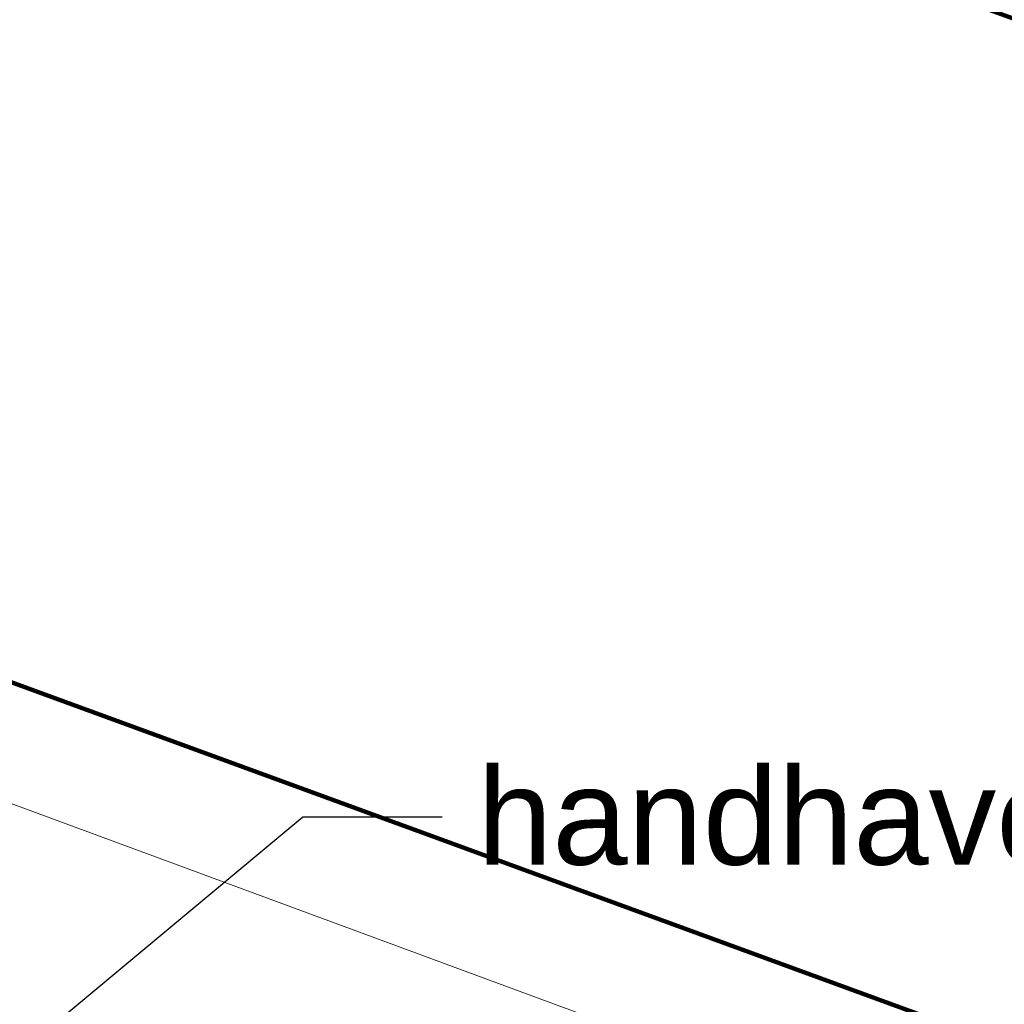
# Model space of a CAD drawing. Header units: metres. Extents: x 154038 to 155227, y 461678 to 462519.
# Tile 120 of 256: x 154555 to 154568, y 462273 to 462285. Entities that reach past the tile are written whole.
import ezdxf
from ezdxf import colors
from ezdxf.entities.mleader import LeaderData, LeaderLine
from ezdxf.math import Vec2, Vec3

# ---------------------------------------------------------------- set-up
doc = ezdxf.new("R2010")
doc.units = ezdxf.units.M
doc.layers.add('B-WE-GR-BEPLANTING_CULTUUR_HEESTERS-G', color=82, linetype='Continuous', lineweight=18)
doc.layers.add('B-WE-OG-BEBOUWING-GV', color=2, linetype='Continuous', lineweight=100)
doc.layers.add('N-WE-VH-VERHARDING_STRAATBAKSTEEN_Rijbaan-KV_DF-V', color=7, linetype='Continuous', lineweight=18, true_color=0xb33d26)
doc.layers.add('X-XX-AL-HULP-T', color=7, linetype='Continuous')
doc.styles.add('maatvoering', font='arial.ttf')

# ---------------------------------------------------------------- blocks, each defined once
blk = doc.blocks.new('_Dot')
at = {"color": 0, "linetype": 'ByBlock', "lineweight": -2}
blk.add_line((-0.5, 0), (-1, 0), dxfattribs=at)
at = {"color": 0, "linetype": 'ByBlock', "const_width": 0.5}
blk.add_lwpolyline([(-0.25, 0, 1), (0.25, 0, 1)], format="xyb", close=True, dxfattribs=at)

msp = doc.modelspace()

# ---------------------------------------------------------------- hatches: boundary and pattern name
at = {"layer": 'N-WE-VH-VERHARDING_STRAATBAKSTEEN_Rijbaan-KV_DF-V'}
h = msp.add_hatch(color=256, dxfattribs=at)
h.dxf.hatch_style = 1
edge = h.paths.add_edge_path()
edge.add_line((154346.3655189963, 462123.4474894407), (154339.6690574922, 462103.1804047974))
edge.add_line((154339.6690574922, 462103.1804047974), (154331.5193567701, 462083.4356807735))
edge.add_line((154331.5193567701, 462083.4356807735), (154321.8864262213, 462064.3270959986))
edge.add_line((154321.8864262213, 462064.3270959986), (154319.064452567, 462059.5558212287))
edge.add_line((154319.064452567, 462059.5558212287), (154316.2103360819, 462061.243890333))
edge.add_arc((154313.6649621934, 462056.9402788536), 4.999999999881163, 59.39777921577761, 149.4251789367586)
edge.add_line((154309.3601339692, 462059.4835943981), (154295.4018813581, 462035.8577883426))
edge.add_arc((154299.7067095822, 462033.3144727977), 4.999999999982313, 149.425178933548, 239.2784399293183)
edge.add_line((154297.1523773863, 462029.0161723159), (154310.3450331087, 462021.1762305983))
edge.add_arc((154317.2452423, 462033.549449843), 14.16719595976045, 240.8527758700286, 248.9522969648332)
edge.add_line((154312.1571632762, 462020.327464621), (154334.4042784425, 462011.1510402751))
edge.add_arc((154336.3108423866, 462015.7732706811), 4.999999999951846, 247.5849764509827, 256.0899883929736)
edge.add_line((154335.1088540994, 462010.9198982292), (154350.5998025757, 462007.0834033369))
edge.add_arc((154349.3978142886, 462002.2300308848), 5.000000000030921, 59.37977109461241, 76.0899883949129, ccw=False)
edge.add_line((154351.944540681, 462006.5328421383), (154352.6260687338, 462006.1294627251))
edge.add_arc((154355.1727951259, 462010.4322739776), 4.999999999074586, 239.3797710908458, 256.0899883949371)
edge.add_line((154353.9708068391, 462005.5789015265), (154356.9781779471, 462004.8340984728))
edge.add_line((154356.9781779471, 462004.8340984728), (154367.5271780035, 462002.1693614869))
edge.add_line((154367.5271780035, 462002.1693614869), (154370.594703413, 462001.3944872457))
edge.add_arc((154371.8192663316, 462006.2422130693), 5.000000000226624, 255.8233322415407, 334.7988763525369)
edge.add_line((154376.3433598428, 462004.1132278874), (154378.3551998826, 462008.3883879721))
edge.add_arc((154373.8311063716, 462010.5173731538), 5.000000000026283, 334.7988763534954, 345.8749618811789)
edge.add_line((154378.6799336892, 462009.2971790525), (154401.6515090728, 462100.5820018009))
edge.add_line((154401.6515090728, 462100.5820018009), (154406.9852191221, 462099.2397882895))
edge.add_line((154406.9852191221, 462099.2397882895), (154397.3315953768, 462060.8780600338))
edge.add_line((154397.3315953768, 462060.8780600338), (154396.6527595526, 462061.0488872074))
edge.add_line((154396.6527595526, 462061.0488872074), (154394.6715745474, 462053.1760217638))
edge.add_line((154394.6715745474, 462053.1760217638), (154395.3511736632, 462053.0050023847))
edge.add_line((154395.3511736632, 462053.0050023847), (154390.2256132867, 462032.6401919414))
edge.add_line((154390.2256132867, 462032.6401919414), (154389.5467596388, 462032.8109482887))
edge.add_line((154389.5467596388, 462032.8109482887), (154388.7372010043, 462029.5939109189))
edge.add_line((154388.7372010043, 462029.5939109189), (154389.4156288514, 462029.4214625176))
edge.add_line((154389.4156288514, 462029.4214625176), (154383.7651946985, 462006.9676746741))
edge.add_line((154383.7651946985, 462006.9676746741), (154376.807218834, 461992.1819759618))
edge.add_arc((154381.331312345, 461990.0529907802), 4.999999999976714, 154.7988763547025, 166.0156035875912)
edge.add_line((154376.4795044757, 461991.2612789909), (154371.1051861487, 461969.68365288))
edge.add_line((154371.1051861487, 461969.68365288), (154363.8723419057, 461953.1420104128))
edge.add_arc((154368.4536651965, 461951.1389210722), 5.000088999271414, 156.3836358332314, 248.3411709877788)
edge.add_line((154366.60823727, 461946.491848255), (154366.6592998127, 461946.4715747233))
edge.add_line((154366.6592998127, 461946.4715747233), (154352.2416857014, 461952.1958481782))
edge.add_arc((154354.0386536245, 461956.8622859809), 5.000473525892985, 248.939130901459, 336.380420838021)
edge.add_line((154358.6202168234, 461954.8587855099), (154365.8806715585, 461971.4635736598))
edge.add_line((154365.8806715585, 461971.4635736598), (154371.1315098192, 461992.5091953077))
edge.add_arc((154366.27970195, 461993.7174835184), 4.999999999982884, 346.0156035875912, 435.8233322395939)
edge.add_line((154367.5042648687, 461998.5652093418), (154356.1296396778, 462001.438503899))
edge.add_line((154356.1296396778, 462001.438503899), (154353.1565705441, 462002.1748154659))
edge.add_arc((154351.9545822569, 461997.321443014), 4.99999999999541, 76.08998839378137, 92.77818827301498)
edge.add_line((154351.7122345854, 462002.315566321), (154350.8803402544, 462002.2858641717))
edge.add_arc((154350.6379925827, 462007.2799874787), 4.999999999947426, 256.0899883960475, 272.778188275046, ccw=False)
edge.add_line((154349.4360042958, 462002.4266150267), (154337.7325265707, 462005.3251033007))
edge.add_arc((154337.2517312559, 462003.38375432), 1.999999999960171, 76.08998839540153, 165.7499673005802)
edge.add_line((154335.3132697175, 462003.8760620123), (154335.1888994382, 462003.3863540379))
edge.add_line((154335.1888994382, 462003.3863540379), (154331.809089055, 462004.2350527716))
edge.add_line((154331.809089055, 462004.2350527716), (154332.0188515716, 462005.1214022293))
edge.add_arc((154330.0726110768, 462005.5819974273), 1.999999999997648, 346.6854067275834, 427.584976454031)
edge.add_line((154330.8352366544, 462007.4308895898), (154310.3759552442, 462015.8698735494))
edge.add_arc((154317.2452423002, 462033.5494498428), 18.96719595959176, 240.6390520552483, 248.76667882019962, ccw=False)
edge.add_line((154307.9454396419, 462017.0186243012), (154294.2962136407, 462025.129890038))
edge.add_arc((154292.7636143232, 462022.5509097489), 2.999999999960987, 59.27843992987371, 165.8531268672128)
edge.add_line((154289.8545971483, 462023.2841348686), (154287.8359008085, 462015.2751044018))
edge.add_line((154287.8359008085, 462015.2751044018), (154283.8632318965, 462016.2799413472))
edge.add_line((154283.8632318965, 462016.2799413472), (154284.9895646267, 462020.85211158))
edge.add_line((154284.9895646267, 462020.85211158), (154281.4008986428, 462022.9723146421))
edge.add_line((154281.4008986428, 462022.9723146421), (154304.5232118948, 462062.1092541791))
edge.add_arc((154313.1334630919, 462057.0210789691), 10.00129754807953, 72.70910643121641, 149.419295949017, ccw=False)
edge.add_arc((154316.7007223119, 462068.4799534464), 2.000000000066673, 252.7032232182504, 333.2466271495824)
edge.add_line((154318.4866272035, 462067.5796514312), (154327.4245828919, 462085.3096333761))
edge.add_line((154327.4245828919, 462085.3096333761), (154335.4473333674, 462104.7467881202))
edge.add_line((154335.4473333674, 462104.7467881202), (154342.0407687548, 462124.7020604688))
edge.add_line((154342.0407687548, 462124.7020604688), (154352.1387758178, 462165.04183881))
edge.add_line((154352.1387758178, 462165.04183881), (154355.7628846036, 462164.1322223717))
edge.add_line((154355.7628846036, 462164.1322223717), (154353.9603339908, 462153.7867322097))
edge.add_line((154353.9603339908, 462153.7867322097), (154346.3655189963, 462123.4474894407))
edge = h.paths.add_edge_path(flags=17)
edge.add_arc((154735.5031688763, 462271.5015979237), 4.999999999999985, 125.9385176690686, 138.150287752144, ccw=False)
edge.add_line((154732.5685849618, 462275.549834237), (154735.8470371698, 462277.9263983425))
edge.add_arc((154736.4339539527, 462277.1167510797), 1.000000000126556, 44.27258667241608, 125.93851766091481, ccw=False)
edge.add_line((154737.1499807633, 462277.8148238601), (154732.334294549, 462282.9696525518))
edge.add_arc((154731.6182677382, 462282.2715797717), 1.000000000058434, -54.06148233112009, 44.272586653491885, ccw=False)
edge.add_line((154732.2051845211, 462281.4619325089), (154729.9240080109, 462279.8082978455))
edge.add_arc((154735.7931758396, 462271.7118252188), 9.999999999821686, 125.9385176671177, 159.8812514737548)
edge.add_line((154726.4033583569, 462275.1514949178), (154712.1371545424, 462236.2067526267))
edge.add_arc((154709.3202092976, 462237.2386535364), 3.000000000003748, 249.8812514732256, 339.8812514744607, ccw=False)
edge.add_line((154708.2883083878, 462234.4217082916), (154663.7725424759, 462250.7286845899))
edge.add_line((154663.7725424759, 462250.7286845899), (154656.1079703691, 462250.0630933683))
edge.add_line((154656.1079703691, 462250.0630933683), (154584.3613417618, 462276.2290524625))
edge.add_arc((154586.0632988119, 462280.9304984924), 5.000025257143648, 159.6304989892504, 250.09938210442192, ccw=False)
edge.add_line((154581.3759381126, 462282.6708726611), (154586.6440892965, 462297.0625800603))
edge.add_line((154586.6440892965, 462297.0625800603), (154545.8382322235, 462312.2135262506))
edge.add_line((154545.8382322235, 462312.2135262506), (154543.9238186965, 462307.0574598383))
edge.add_line((154543.9238186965, 462307.0574598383), (154578.6714521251, 462294.1558922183))
edge.add_arc((154577.6272265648, 462291.3434923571), 3.000000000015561, -20.21334639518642, 69.63036995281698, ccw=False)
edge.add_line((154580.442464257, 462290.3069419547), (154576.1003610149, 462278.5139286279))
edge.add_arc((154571.4082981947, 462280.2415126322), 5.000000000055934, 301.49318088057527, 339.7866536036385, ccw=False)
edge.add_arc((154579.2442544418, 462267.4509774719), 9.999999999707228, 121.4931808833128, 159.6303699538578)
edge.add_line((154569.869588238, 462270.9317293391), (154560.0751634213, 462244.5540653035))
edge.add_arc((154557.2717091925, 462245.6220748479), 2.999999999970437, 249.9106884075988, 339.14506041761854, ccw=False)
edge.add_line((154556.2412556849, 462242.8045998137), (154537.0470548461, 462249.8246199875))
edge.add_arc((154536.360085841, 462247.9463032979), 2.000000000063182, 69.9106884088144, 159.7067651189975)
edge.add_line((154534.484226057, 462248.6399531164), (154518.7866293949, 462206.1884314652))
edge.add_line((154518.7866293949, 462206.1884314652), (154517.1266457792, 462201.6684760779))
edge.add_line((154517.1266457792, 462201.6684760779), (154504.0308506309, 462166.2479160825))
edge.add_line((154504.0308506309, 462166.2479160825), (154508.5329932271, 462164.5833704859))
edge.add_line((154508.5329932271, 462164.5833704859), (154521.6305956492, 462200.0088186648))
edge.add_line((154521.6305956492, 462200.0088186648), (154523.2905399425, 462204.5286669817))
edge.add_line((154523.2905399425, 462204.5286669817), (154536.2906664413, 462239.6853322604))
edge.add_arc((154540.9803159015, 462237.9512077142), 5.000000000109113, 69.91068840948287, 159.706765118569, ccw=False)
edge.add_line((154542.6977384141, 462242.6469994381), (154554.4056087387, 462238.3650037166))
edge.add_arc((154557.1538001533, 462245.8775869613), 7.999466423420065, 249.90688527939, 339.6332798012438)
edge.add_line((154564.6531743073, 462243.093552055), (154574.4386699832, 462269.447448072))
edge.add_arc((154579.1259759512, 462267.7069990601), 5.000000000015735, 69.96311292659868, 159.6294766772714, ccw=False)
edge.add_line((154580.8391011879, 462272.4043602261), (154655.4630948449, 462245.1890275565))
edge.add_line((154655.4630948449, 462245.1890275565), (154663.1240823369, 462245.8543074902))
edge.add_line((154663.1240823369, 462245.8543074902), (154713.9613245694, 462227.2316535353))
edge.add_line((154713.9613245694, 462227.2316535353), (154727.5885351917, 462264.4320337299))
edge.add_arc((154730.4054804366, 462263.4001328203), 2.999999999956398, 69.882642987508, 159.8812514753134, ccw=False)
edge.add_line((154731.4373129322, 462266.2171031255), (154749.540967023, 462259.5858871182))
edge.add_line((154749.540967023, 462259.5858871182), (154751.0397480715, 462263.6249638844))
edge.add_line((154751.0397480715, 462263.6249638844), (154734.4045412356, 462269.7183000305))
edge.add_arc((154736.1283149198, 462274.4117704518), 5.000006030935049, 197.6182283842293, 249.83320066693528, ccw=False)
edge.add_arc((154733.2690260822, 462273.5037486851), 2.000000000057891, 138.1345799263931, 197.6182116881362, ccw=False)
edge.add_line((154731.7795971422, 462274.8385151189), (154731.7786818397, 462274.8374930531))
edge = h.paths.add_edge_path(flags=0)
edge.add_arc((154536.360085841, 462247.9463032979), 2.000000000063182, 69.9106884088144, 159.7067651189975, ccw=False)
edge.add_arc((154536.360085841, 462247.9463032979), 2.000000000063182, 69.9106884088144, 159.7067651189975)
edge = h.paths.add_edge_path(flags=0)
edge.add_arc((154735.7931758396, 462271.7118252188), 9.999999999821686, 125.93851766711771, 159.8812514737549, ccw=False)
edge.add_arc((154735.7931758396, 462271.7118252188), 9.999999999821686, 125.9385176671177, 159.8812514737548)
edge = h.paths.add_edge_path(flags=17)
edge.add_arc((154735.5031688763, 462271.5015979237), 4.999999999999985, 125.9385176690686, 138.150287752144)
edge.add_line((154731.7795971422, 462274.8385151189), (154731.7786818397, 462274.8374930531))
edge.add_arc((154733.2690260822, 462273.5037486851), 2.000000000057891, 138.134579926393, 197.6182116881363)
edge.add_arc((154736.1283149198, 462274.4117704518), 5.000006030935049, 197.6182283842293, 249.8332006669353)
edge.add_line((154751.0397480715, 462263.6249638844), (154734.4045412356, 462269.7183000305))
edge.add_line((154749.540967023, 462259.5858871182), (154751.0397480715, 462263.6249638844))
edge.add_line((154731.4373129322, 462266.2171031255), (154749.540967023, 462259.5858871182))
edge.add_arc((154730.4054804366, 462263.4001328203), 2.999999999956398, 69.88264298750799, 159.8812514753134)
edge.add_line((154713.9613245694, 462227.2316535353), (154727.5885351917, 462264.4320337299))
edge.add_line((154663.1240823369, 462245.8543074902), (154713.9613245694, 462227.2316535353))
edge.add_line((154655.4630948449, 462245.1890275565), (154663.1240823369, 462245.8543074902))
edge.add_line((154580.8391011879, 462272.4043602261), (154655.4630948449, 462245.1890275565))
edge.add_arc((154579.1259759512, 462267.7069990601), 5.000000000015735, 69.96311292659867, 159.6294766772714)
edge.add_line((154564.6531743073, 462243.093552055), (154574.4386699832, 462269.447448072))
edge.add_arc((154557.1538001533, 462245.8775869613), 7.999466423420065, 249.90688527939, 339.6332798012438)
edge.add_line((154542.6977384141, 462242.6469994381), (154554.4056087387, 462238.3650037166))
edge.add_arc((154540.9803159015, 462237.9512077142), 5.000000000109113, 69.9106884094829, 159.706765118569)
edge.add_line((154523.2905399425, 462204.5286669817), (154536.2906664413, 462239.6853322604))
edge.add_line((154521.6305956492, 462200.0088186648), (154523.2905399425, 462204.5286669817))
edge.add_line((154508.5329932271, 462164.5833704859), (154521.6305956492, 462200.0088186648))
edge.add_line((154504.0308506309, 462166.2479160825), (154508.5329932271, 462164.5833704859))
edge.add_line((154517.1266457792, 462201.6684760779), (154504.0308506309, 462166.2479160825))
edge.add_line((154518.7866293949, 462206.1884314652), (154517.1266457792, 462201.6684760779))
edge.add_line((154534.484226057, 462248.6399531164), (154518.7866293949, 462206.1884314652))
edge.add_arc((154536.360085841, 462247.9463032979), 2.000000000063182, 69.9106884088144, 159.7067651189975)
edge.add_line((154556.2412556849, 462242.8045998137), (154537.0470548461, 462249.8246199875))
edge.add_arc((154557.2717091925, 462245.6220748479), 2.999999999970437, 249.9106884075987, 339.1450604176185)
edge.add_line((154569.869588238, 462270.9317293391), (154560.0751634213, 462244.5540653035))
edge.add_arc((154579.2442544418, 462267.4509774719), 9.999999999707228, 121.4931808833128, 159.6303699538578)
edge.add_arc((154571.4082981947, 462280.2415126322), 5.000000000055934, 301.4931808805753, 339.7866536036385)
edge.add_line((154580.442464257, 462290.3069419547), (154576.1003610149, 462278.5139286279))
edge.add_arc((154577.6272265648, 462291.3434923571), 3.000000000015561, 339.7866536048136, 429.6303699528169)
edge.add_line((154543.9238186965, 462307.0574598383), (154578.6714521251, 462294.1558922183))
edge.add_line((154545.8382322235, 462312.2135262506), (154543.9238186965, 462307.0574598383))
edge.add_line((154586.6440892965, 462297.0625800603), (154545.8382322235, 462312.2135262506))
edge.add_line((154581.3759381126, 462282.6708726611), (154586.6440892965, 462297.0625800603))
edge.add_arc((154586.0632988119, 462280.9304984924), 5.000025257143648, 159.6304989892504, 250.0993821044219)
edge.add_line((154656.1079703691, 462250.0630933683), (154584.3613417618, 462276.2290524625))
edge.add_line((154663.7725424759, 462250.7286845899), (154656.1079703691, 462250.0630933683))
edge.add_line((154708.2883083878, 462234.4217082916), (154663.7725424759, 462250.7286845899))
edge.add_arc((154709.3202092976, 462237.2386535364), 3.000000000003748, 249.8812514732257, 339.8812514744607)
edge.add_line((154726.4033583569, 462275.1514949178), (154712.1371545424, 462236.2067526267))
edge.add_arc((154735.7931758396, 462271.7118252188), 9.999999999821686, 125.9385176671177, 159.8812514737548)
edge.add_line((154732.2051845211, 462281.4619325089), (154729.9240080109, 462279.8082978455))
edge.add_arc((154731.6182677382, 462282.2715797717), 1.000000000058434, 305.9385176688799, 404.2725866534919)
edge.add_line((154732.334294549, 462282.9696525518), (154737.1499807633, 462277.8148238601))
edge.add_arc((154736.4339539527, 462277.1167510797), 1.000000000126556, 44.27258667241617, 125.9385176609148)
edge.add_line((154735.8470371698, 462277.9263983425), (154732.5685849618, 462275.549834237))
edge = h.paths.add_edge_path(flags=0)
edge.add_arc((154736.1283149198, 462274.4117704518), 5.000006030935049, 197.6182283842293, 249.8332006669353)
edge.add_arc((154736.1283149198, 462274.4117704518), 5.000006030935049, 197.6182283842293, 249.8332006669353)
edge = h.paths.add_edge_path(flags=0)
edge.add_arc((154733.2690260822, 462273.5037486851), 2.000000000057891, 138.134579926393, 197.6182116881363)
edge.add_arc((154733.2690260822, 462273.5037486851), 2.000000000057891, 138.134579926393, 197.6182116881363)
edge = h.paths.add_edge_path(flags=0)
edge.add_line((154731.7795971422, 462274.8385151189), (154731.7786818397, 462274.8374930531))
edge.add_line((154731.7795971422, 462274.8385151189), (154731.7786818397, 462274.8374930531))
edge = h.paths.add_edge_path(flags=0)
edge.add_arc((154735.5031688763, 462271.5015979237), 4.999999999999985, 125.9385176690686, 138.150287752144)
edge.add_arc((154735.5031688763, 462271.5015979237), 4.999999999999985, 125.9385176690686, 138.150287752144)
edge = h.paths.add_edge_path(flags=0)
edge.add_line((154732.2051845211, 462281.4619325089), (154729.9240080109, 462279.8082978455))
edge.add_line((154732.2051845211, 462281.4619325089), (154729.9240080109, 462279.8082978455))
edge = h.paths.add_edge_path(flags=0)
edge.add_arc((154731.6182677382, 462282.2715797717), 1.000000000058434, 305.9385176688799, 404.2725866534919)
edge.add_arc((154731.6182677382, 462282.2715797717), 1.000000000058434, 305.9385176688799, 404.2725866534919)
edge = h.paths.add_edge_path(flags=0)
edge.add_line((154737.1499807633, 462277.8148238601), (154732.334294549, 462282.9696525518))
edge.add_line((154737.1499807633, 462277.8148238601), (154732.334294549, 462282.9696525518))
edge = h.paths.add_edge_path(flags=0)
edge.add_arc((154736.4339539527, 462277.1167510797), 1.000000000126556, 44.27258667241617, 125.9385176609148)
edge.add_arc((154736.4339539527, 462277.1167510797), 1.000000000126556, 44.27258667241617, 125.9385176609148)
edge = h.paths.add_edge_path(flags=0)
edge.add_line((154732.5685849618, 462275.549834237), (154735.8470371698, 462277.9263983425))
edge.add_line((154732.5685849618, 462275.549834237), (154735.8470371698, 462277.9263983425))
edge = h.paths.add_edge_path(flags=0)
edge.add_line((154556.2412556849, 462242.8045998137), (154537.0470548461, 462249.8246199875))
edge.add_line((154556.2412556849, 462242.8045998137), (154537.0470548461, 462249.8246199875))
edge = h.paths.add_edge_path(flags=0)
edge.add_arc((154557.2717091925, 462245.6220748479), 2.999999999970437, 249.9106884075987, 339.1450604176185)
edge.add_arc((154557.2717091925, 462245.6220748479), 2.999999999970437, 249.9106884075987, 339.1450604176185)
edge = h.paths.add_edge_path(flags=0)
edge.add_line((154569.869588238, 462270.9317293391), (154560.0751634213, 462244.5540653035))
edge.add_line((154569.869588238, 462270.9317293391), (154560.0751634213, 462244.5540653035))
edge = h.paths.add_edge_path(flags=0)
edge.add_arc((154579.2442544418, 462267.4509774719), 9.999999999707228, 121.4931808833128, 159.6303699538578)
edge.add_arc((154579.2442544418, 462267.4509774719), 9.999999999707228, 121.4931808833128, 159.6303699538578)
edge = h.paths.add_edge_path(flags=0)
edge.add_arc((154571.4082981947, 462280.2415126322), 5.000000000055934, 301.4931808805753, 339.7866536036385)
edge.add_arc((154571.4082981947, 462280.2415126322), 5.000000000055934, 301.4931808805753, 339.7866536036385)
edge = h.paths.add_edge_path(flags=0)
edge.add_line((154580.442464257, 462290.3069419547), (154576.1003610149, 462278.5139286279))
edge.add_line((154580.442464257, 462290.3069419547), (154576.1003610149, 462278.5139286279))
edge = h.paths.add_edge_path(flags=0)
edge.add_arc((154577.6272265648, 462291.3434923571), 3.000000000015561, 339.7866536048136, 429.6303699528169)
edge.add_arc((154577.6272265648, 462291.3434923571), 3.000000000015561, 339.7866536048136, 429.6303699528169)
edge = h.paths.add_edge_path(flags=0)
edge.add_line((154543.9238186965, 462307.0574598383), (154578.6714521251, 462294.1558922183))
edge.add_line((154543.9238186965, 462307.0574598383), (154578.6714521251, 462294.1558922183))
edge = h.paths.add_edge_path(flags=0)
edge.add_line((154545.8382322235, 462312.2135262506), (154543.9238186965, 462307.0574598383))
edge.add_line((154545.8382322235, 462312.2135262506), (154543.9238186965, 462307.0574598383))
edge = h.paths.add_edge_path(flags=0)
edge.add_line((154586.6440892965, 462297.0625800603), (154545.8382322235, 462312.2135262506))
edge.add_line((154586.6440892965, 462297.0625800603), (154545.8382322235, 462312.2135262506))
edge = h.paths.add_edge_path(flags=0)
edge.add_line((154581.3759381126, 462282.6708726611), (154586.6440892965, 462297.0625800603))
edge.add_line((154581.3759381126, 462282.6708726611), (154586.6440892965, 462297.0625800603))
edge = h.paths.add_edge_path(flags=0)
edge.add_arc((154586.0632988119, 462280.9304984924), 5.000025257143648, 159.6304989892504, 250.0993821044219)
edge.add_arc((154586.0632988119, 462280.9304984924), 5.000025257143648, 159.6304989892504, 250.0993821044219)
edge = h.paths.add_edge_path(flags=0)
edge.add_line((154656.1079703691, 462250.0630933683), (154584.3613417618, 462276.2290524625))
edge.add_line((154656.1079703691, 462250.0630933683), (154584.3613417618, 462276.2290524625))
edge = h.paths.add_edge_path(flags=0)
edge.add_line((154663.7725424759, 462250.7286845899), (154656.1079703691, 462250.0630933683))
edge.add_line((154663.7725424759, 462250.7286845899), (154656.1079703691, 462250.0630933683))
edge = h.paths.add_edge_path(flags=0)
edge.add_line((154708.2883083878, 462234.4217082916), (154663.7725424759, 462250.7286845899))
edge.add_line((154708.2883083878, 462234.4217082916), (154663.7725424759, 462250.7286845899))
edge = h.paths.add_edge_path(flags=0)
edge.add_arc((154709.3202092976, 462237.2386535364), 3.000000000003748, 249.8812514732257, 339.8812514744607)
edge.add_arc((154709.3202092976, 462237.2386535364), 3.000000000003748, 249.8812514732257, 339.8812514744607)
edge = h.paths.add_edge_path(flags=0)
edge.add_line((154726.4033583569, 462275.1514949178), (154712.1371545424, 462236.2067526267))
edge.add_line((154726.4033583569, 462275.1514949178), (154712.1371545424, 462236.2067526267))
edge = h.paths.add_edge_path(flags=0)
edge.add_line((154751.0397480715, 462263.6249638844), (154734.4045412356, 462269.7183000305))
edge.add_line((154751.0397480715, 462263.6249638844), (154734.4045412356, 462269.7183000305))
edge = h.paths.add_edge_path(flags=0)
edge.add_line((154749.540967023, 462259.5858871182), (154751.0397480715, 462263.6249638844))
edge.add_line((154749.540967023, 462259.5858871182), (154751.0397480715, 462263.6249638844))
edge = h.paths.add_edge_path(flags=0)
edge.add_line((154731.4373129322, 462266.2171031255), (154749.540967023, 462259.5858871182))
edge.add_line((154731.4373129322, 462266.2171031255), (154749.540967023, 462259.5858871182))
edge = h.paths.add_edge_path(flags=0)
edge.add_arc((154730.4054804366, 462263.4001328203), 2.999999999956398, 69.88264298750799, 159.8812514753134)
edge.add_arc((154730.4054804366, 462263.4001328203), 2.999999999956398, 69.88264298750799, 159.8812514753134)
edge = h.paths.add_edge_path(flags=0)
edge.add_line((154713.9613245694, 462227.2316535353), (154727.5885351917, 462264.4320337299))
edge.add_line((154713.9613245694, 462227.2316535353), (154727.5885351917, 462264.4320337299))
edge = h.paths.add_edge_path(flags=0)
edge.add_line((154663.1240823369, 462245.8543074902), (154713.9613245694, 462227.2316535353))
edge.add_line((154663.1240823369, 462245.8543074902), (154713.9613245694, 462227.2316535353))
edge = h.paths.add_edge_path(flags=0)
edge.add_line((154655.4630948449, 462245.1890275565), (154663.1240823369, 462245.8543074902))
edge.add_line((154655.4630948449, 462245.1890275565), (154663.1240823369, 462245.8543074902))
edge = h.paths.add_edge_path(flags=0)
edge.add_line((154580.8391011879, 462272.4043602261), (154655.4630948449, 462245.1890275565))
edge.add_line((154580.8391011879, 462272.4043602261), (154655.4630948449, 462245.1890275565))
edge = h.paths.add_edge_path(flags=0)
edge.add_arc((154579.1259759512, 462267.7069990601), 5.000000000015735, 69.96311292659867, 159.6294766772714)
edge.add_arc((154579.1259759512, 462267.7069990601), 5.000000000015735, 69.96311292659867, 159.6294766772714)
edge = h.paths.add_edge_path(flags=0)
edge.add_line((154564.6531743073, 462243.093552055), (154574.4386699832, 462269.447448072))
edge.add_line((154564.6531743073, 462243.093552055), (154574.4386699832, 462269.447448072))
edge = h.paths.add_edge_path(flags=0)
edge.add_arc((154557.1538001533, 462245.8775869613), 7.999466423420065, 249.90688527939, 339.6332798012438)
edge.add_arc((154557.1538001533, 462245.8775869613), 7.999466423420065, 249.90688527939, 339.6332798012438)
edge = h.paths.add_edge_path(flags=0)
edge.add_line((154542.6977384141, 462242.6469994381), (154554.4056087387, 462238.3650037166))
edge.add_line((154542.6977384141, 462242.6469994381), (154554.4056087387, 462238.3650037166))
edge = h.paths.add_edge_path(flags=0)
edge.add_arc((154540.9803159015, 462237.9512077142), 5.000000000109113, 69.9106884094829, 159.706765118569)
edge.add_arc((154540.9803159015, 462237.9512077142), 5.000000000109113, 69.9106884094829, 159.706765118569)
edge = h.paths.add_edge_path(flags=0)
edge.add_line((154523.2905399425, 462204.5286669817), (154536.2906664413, 462239.6853322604))
edge.add_line((154523.2905399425, 462204.5286669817), (154536.2906664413, 462239.6853322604))
edge = h.paths.add_edge_path(flags=0)
edge.add_line((154521.6305956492, 462200.0088186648), (154523.2905399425, 462204.5286669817))
edge.add_line((154521.6305956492, 462200.0088186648), (154523.2905399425, 462204.5286669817))
edge = h.paths.add_edge_path(flags=0)
edge.add_line((154508.5329932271, 462164.5833704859), (154521.6305956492, 462200.0088186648))
edge.add_line((154508.5329932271, 462164.5833704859), (154521.6305956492, 462200.0088186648))
edge = h.paths.add_edge_path(flags=0)
edge.add_line((154504.0308506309, 462166.2479160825), (154508.5329932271, 462164.5833704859))
edge.add_line((154504.0308506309, 462166.2479160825), (154508.5329932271, 462164.5833704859))
edge = h.paths.add_edge_path(flags=0)
edge.add_line((154517.1266457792, 462201.6684760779), (154504.0308506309, 462166.2479160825))
edge.add_line((154517.1266457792, 462201.6684760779), (154504.0308506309, 462166.2479160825))
edge = h.paths.add_edge_path(flags=0)
edge.add_line((154518.7866293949, 462206.1884314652), (154517.1266457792, 462201.6684760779))
edge.add_line((154518.7866293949, 462206.1884314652), (154517.1266457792, 462201.6684760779))
edge = h.paths.add_edge_path(flags=0)
edge.add_line((154534.484226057, 462248.6399531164), (154518.7866293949, 462206.1884314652))
edge.add_line((154534.484226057, 462248.6399531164), (154518.7866293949, 462206.1884314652))
edge = h.paths.add_edge_path(flags=17)
edge.add_line((154302.5191957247, 462047.9045891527), (154309.3601339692, 462059.4835943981))
edge.add_arc((154313.6649621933, 462056.9402788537), 4.999999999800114, 59.39777921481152, 149.4251789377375, ccw=False)
edge.add_line((154316.2103360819, 462061.243890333), (154319.064452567, 462059.5558212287))

# ---------------------------------------------------------------- linework, layer by layer
at = {"layer": 'B-WE-GR-BEPLANTING_CULTUUR_HEESTERS-G'}
msp.add_lwpolyline([(154553.0349993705, 462264.45093362), (154553.083, 462269.513), (154562.5636148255, 462266.0456905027), (154564.2336576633, 462270.542340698), (154568.9209700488, 462268.8019724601), (154569.383572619, 462270.0512129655), (154552.872, 462276.144), (154552.269, 462274.337), (154551.903, 462272.773), (154548.528, 462263.822), (154547.011, 462260.772), (154543.517, 462251.091), (154546.528, 462250.004), (154546.5070000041, 462249.8910000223, 0.2104453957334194)], format="xyb", close=True, dxfattribs=at)
at = {"layer": 'B-WE-OG-BEBOUWING-GV'}
msp.add_lwpolyline([(154572.855, 462282.078), (154572.114, 462280.052), (154569.0801862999, 462271.7749318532), (154551.57, 462278.18), (154552.78, 462281.48), (154536.695, 462287.353), (154535.756, 462287.696), (154540.053, 462299.42), (154541.048, 462299.056), (154541.69, 462298.82), (154544.595, 462297.756), (154547.673, 462296.628), (154556.056, 462293.556), (154557.575, 462293), (154556.47, 462289.65), (154557.488, 462289.28), (154566.105, 462286.151), (154568.91, 462285.133), (154573.3806932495, 462283.5105709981)], close=True, dxfattribs=at)
msp.add_lwpolyline([(154572.855, 462282.078), (154572.114, 462280.052), (154569.0801862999, 462271.7749318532), (154551.57, 462278.18), (154552.78, 462281.48), (154536.695, 462287.353), (154535.756, 462287.696), (154540.053, 462299.42), (154541.048, 462299.056), (154541.69, 462298.82), (154544.595, 462297.756), (154547.673, 462296.628), (154556.056, 462293.556), (154557.575, 462293), (154556.47, 462289.65), (154557.488, 462289.28), (154566.105, 462286.151), (154568.91, 462285.133), (154573.3806932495, 462283.5105709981)], close=True, dxfattribs=at)

# ---------------------------------------------------------------- leaders
at = {"layer": 'X-XX-AL-HULP-T'}
ml = msp.add_multileader_mtext('Standard', dxfattribs=at)
ml.set_content('handhaven bestaande heesters', color=256, style='maatvoering')
ml.set_leader_properties()
ml.set_arrow_properties(name='DOT')
ml.build(insert=Vec2(0, 0))
ml.multileader.update_dxf_attribs({"text_right_attachment_type": 6, "dogleg_length": 0.36, "arrow_head_size": 1, "scale": 5})
ctx = ml.context
ctx.base_point, ctx.scale, ctx.char_height, ctx.arrow_head_size, ctx.landing_gap_size, ctx.plane_origin = Vec3(154560.8398066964, 462275.0847177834), 5, 1.25, 1, 0.45, Vec3(154640.7796839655, 462256.1915040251)
ctx.right_attachment = 6
notes = []
notes.append((ctx, [(1, (1, 1, 0), (154559.0398066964, 462275.0847177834), (1, 0), 1.8, [(0, [(154552.3061999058, 462269.4847968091)], 0, [])])]))
ctx.mtext.insert, ctx.mtext.width, ctx.mtext.flow_direction = Vec3(154561.2898066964, 462275.719949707), 21.66950886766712, 5
for ctx, leaders in notes:
    for number, flags, end, landing, length, lines in leaders:
        leader = LeaderData()
        leader.index, (leader.has_last_leader_line, leader.has_dogleg_vector, leader.attachment_direction) = number, flags
        leader.last_leader_point, leader.dogleg_vector, leader.dogleg_length = Vec3(end), Vec3(landing), length
        for number, points, colour, breaks in lines:
            line = LeaderLine()
            line.index, line.vertices, line.color, line.breaks = number, Vec3.list(points), colors.encode_raw_color(colour), breaks
            leader.lines.append(line)
        ctx.leaders.append(leader)

doc.saveas('drawing.dxf')
